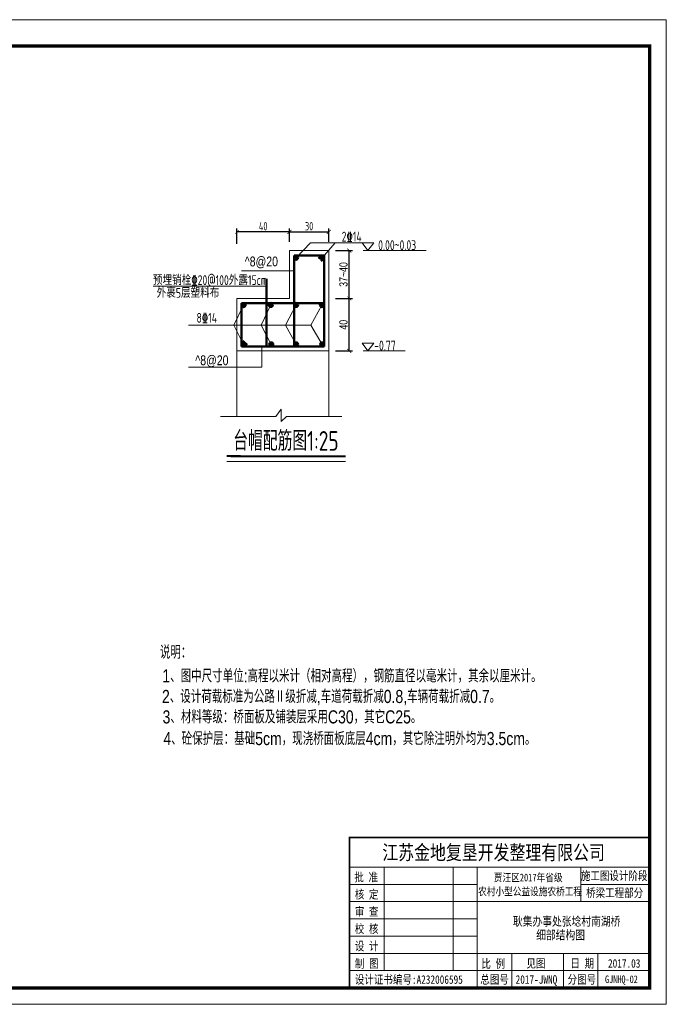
# Model space of a CAD drawing. Header units: inches. Extents: x 112594 to 193184, y 44995 to 116598.
# Tile 79 of 153: x 119109 to 121080, y 94920 to 97921. Entities that reach past the tile are written whole.
import ezdxf

# ---------------------------------------------------------------- set-up
doc = ezdxf.new("R2010")
doc.units = ezdxf.units.IN
doc.header["$MEASUREMENT"] = 0
doc.layers.get('0').update_dxf_attribs({"lineweight": 15})
doc.layers.add('1', color=7, linetype='Continuous')
for name, color, linetype, lineweight in [('BM1', 7, 'Continuous', 15), ('文字', 7, 'Continuous', 20), ('轮廓线', 1, 'Continuous', 40), ('配筋1', 1, 'Continuous', 50)]:
    doc.layers.add(name, color=color, linetype=linetype, lineweight=lineweight)
doc.styles.add('DIM_FONT', font='hztxt_e.shx', dxfattribs={"width": 0.8, "bigfont": 'hztxt.shx'})
doc.styles.add('hz-e', font='hztxt_e.shx', dxfattribs={"width": 0.75, "bigfont": 'hztxt.shx'})
doc.styles.add('HZTXT', font='tssdeng.shx', dxfattribs={"width": 0.75, "bigfont": 'hztxt.shx'})
doc.styles.add('图框', font='SIMFANG.TTF', dxfattribs={"width": 0.8, "height": 4})
doc.dimstyles.new('0.25', dxfattribs={"dimtxt": 25, "dimasz": 12, "dimexe": 10, "dimexo": 20, "dimgap": 5, "dimtad": 1, "dimdec": 0, "dimlfac": 0.25, "dimzin": 0, "dimdsep": 46, "dimtxsty": 'DIM_FONT', "dimblk": 'ARCHTICK', "dimcen": 0.09, "dimclrt": 7, "dimazin": 2, "dimtfac": 1, "dimtdec": 0, "dimtix": 1, "dimtmove": 2, "dimatfit": 3, "dimfxl": 1, "dimtolj": 1, "dimtzin": 0, "dimarcsym": 0})
doc.dimstyles.new('3', dxfattribs={"dimtxt": 25, "dimasz": 12, "dimexe": 10, "dimexo": 30, "dimgap": 5, "dimtad": 1, "dimdec": 0, "dimzin": 0, "dimdsep": 46, "dimtxsty": 'HZTXT', "dimblk": 'ARCHTICK', "dimcen": 0, "dimclrt": 7, "dimazin": 2, "dimtfac": 1, "dimtdec": 0, "dimtix": 1, "dimtmove": 2, "dimatfit": 3, "dimfxl": 250, "dimtolj": 1, "dimtzin": 0, "dimarcsym": 0})

# ---------------------------------------------------------------- blocks, each defined once
blk = doc.blocks.new('_ArchTick')
at = {"color": 0, "linetype": 'ByBlock', "const_width": 0.15}
blk.add_lwpolyline([(-0.5, -0.5), (0.5, 0.5)], dxfattribs=at)
blk = doc.blocks.new('*D30')
at = {"color": 0, "lineweight": -2}
for p, q in [((119931.4, 97243.4), (119931.4, 97284)), ((119931.4, 97274), (120051.4, 97274)), ((120051.4, 97243.4), (120051.4, 97284))]:
    blk.add_line(p, q, dxfattribs=at)
at = {"color": 0, "lineweight": -2, "xscale": 12, "yscale": 12, "zscale": 12, "rotation": 180}
blk.add_blockref('_ArchTick', (119931.4, 97274), dxfattribs=at)
at = {"color": 0, "lineweight": -2, "xscale": 12, "yscale": 12, "zscale": 12}
blk.add_blockref('_ArchTick', (120051.4, 97274), dxfattribs=at)
at = {"color": 7, "insert": (119991.4, 97291.5), "char_height": 25, "attachment_point": 5, "style": 'HZTXT'}
blk.add_mtext('\\A1;30', dxfattribs=at)
blk = doc.blocks.new('*D31')
at = {"color": 0, "lineweight": -2}
for p, q in [((119771.4, 97237.4), (119771.4, 97284)), ((119931.4, 97274), (119771.4, 97274)), ((119931.4, 97243.4), (119931.4, 97284))]:
    blk.add_line(p, q, dxfattribs=at)
at = {"color": 0, "lineweight": -2, "xscale": 12, "yscale": 12, "zscale": 12, "rotation": 180}
blk.add_blockref('_ArchTick', (119771.4, 97274), dxfattribs=at)
at = {"color": 0, "lineweight": -2, "xscale": 12, "yscale": 12, "zscale": 12}
blk.add_blockref('_ArchTick', (119931.4, 97274), dxfattribs=at)
at = {"color": 7, "insert": (119851.4, 97291.5), "char_height": 25, "attachment_point": 5, "style": 'HZTXT'}
blk.add_mtext('\\A1;40', dxfattribs=at)
blk = doc.blocks.new('*D51')
at = {"color": 0, "lineweight": -2}
for p, q in [((120071.4, 97071.4), (120123.7, 97071.4)), ((120113.7, 96911.4), (120113.7, 97071.4)), ((120071.4, 96911.4), (120123.7, 96911.4))]:
    blk.add_line(p, q, dxfattribs=at)
at = {"color": 0, "lineweight": -2, "xscale": 12, "yscale": 12, "zscale": 12}
for p, rotation in [((120113.7, 97071.4), 90), ((120113.7, 96911.4), 270)]:
    blk.add_blockref('_ArchTick', p, dxfattribs=dict(at, rotation=rotation))
at = {"color": 7, "insert": (120096.2, 96991.4), "char_height": 25, "attachment_point": 5, "rotation": 90, "style": 'DIM_FONT'}
blk.add_mtext('\\A1;40', dxfattribs=at)
blk = doc.blocks.new('*D52')
at = {"color": 0, "lineweight": -2}
for p, q in [((120071.4, 97217.4), (120123.7, 97217.4)), ((120113.7, 97071.4), (120113.7, 97217.4)), ((120071.4, 97071.4), (120123.7, 97071.4))]:
    blk.add_line(p, q, dxfattribs=at)
at = {"color": 0, "lineweight": -2, "xscale": 12, "yscale": 12, "zscale": 12}
for p, rotation in [((120113.7, 97217.4), 90), ((120113.7, 97071.4), 270)]:
    blk.add_blockref('_ArchTick', p, dxfattribs=dict(at, rotation=rotation))
at = {"color": 7, "insert": (120096.2, 97144.4), "char_height": 25, "attachment_point": 5, "rotation": 90, "style": 'DIM_FONT'}
blk.add_mtext('\\A1;37~40', dxfattribs=at)
blk = doc.blocks.new('三角形')
at = {"layer": '轮廓线', "color": 0, "lineweight": 20}
for p, q in [((24441.9, 199232.1), (24477.5, 199232.1)), ((24459.3, 199208.6), (24441.9, 199232.1)), ((24477.5, 199232.1), (24459.3, 199208.6))]:
    blk.add_line(p, q, dxfattribs=at)

msp = doc.modelspace()

# ---------------------------------------------------------------- hatches: boundary and pattern name
at = {"layer": '配筋1'}
for points in [[(119957.57949, 97195.54251, 1), (119945.4088, 97195.54251, 1)], [(120037.35645, 97195.54251, 1), (120025.18576, 97195.54251, 1)], [(119797.57949, 97051.2761, 1), (119785.4088, 97051.2761, 1)], [(119880.64608, 97051.39162, 1), (119868.47539, 97051.39162, 1)], [(119957.57949, 97051.39162, 1), (119945.4088, 97051.39162, 1)], [(120036.57737, 97051.05227, 1), (120024.40667, 97051.05227, 1)], [(119797.57949, 96931.49724, 1), (119785.4088, 96931.49724, 1)], [(119881.91077, 96931.49724, 1), (119869.74007, 96931.49724, 1)], [(119957.57949, 96931.49724, 1), (119945.4088, 96931.49724, 1)], [(120037.31992, 96931.49724, 1), (120025.14922, 96931.49724, 1)]]:
    msp.add_hatch(color=256, dxfattribs=at).paths.add_polyline_path(points)

# ---------------------------------------------------------------- linework, layer by layer
for p, q in [((119995.99071, 97240.862), (119951.49415, 97195.54251)), ((119995.99071, 97240.862), (120154.98388, 97240.862)), ((120031.27111, 97195.54251), (120070.56598, 97240.862)), ((119931.4088, 97217.4121), (119931.4088, 97071.4121)), ((120051.4088, 97217.4121), (119931.4088, 97217.4121)), ((120051.4088, 97071.4121), (120051.4088, 97217.4121)), ((119945.4088, 97155.60024), (119785.55295, 97155.60024)), ((119931.4088, 97071.4121), (119771.4088, 97071.4121)), ((119771.4088, 97071.4121), (119771.4088, 96911.4121)), ((120051.4088, 96911.4121), (120051.4088, 97071.4121)), ((119791.49415, 97051.24934), (119762.27941, 96990.09079)), ((119874.56073, 97051.39162), (119845.57666, 96990.09079)), ((119951.49415, 97051.39162), (119919.70404, 96990.09079)), ((119996.36905, 96990.09079), (120030.49202, 97051.05227)), ((119791.49415, 96931.49724), (119762.27941, 96990.09079)), ((119875.82542, 96931.49724), (119845.57666, 96990.09079)), ((119951.49415, 96931.49724), (119919.70404, 96990.09079)), ((119996.36905, 96990.09079), (120031.23457, 96931.49724)), ((119771.4088, 96911.4121), (120051.4088, 96911.4121)), ((119771.4088, 96911.4121), (119771.4088, 96711.4121)), ((119847.48606, 96925.4121), (119847.48606, 96861.9625)), ((120051.4088, 96911.4121), (120051.4088, 96711.4121)), ((119889.80281, 96711.4121), (119906.12801, 96734.43531)), ((119906.12801, 96734.43531), (119906.12801, 96696.38566)), ((119771.4088, 96711.4121), (119721.4088, 96711.4121)), ((119721.4088, 96711.4121), (119889.80281, 96711.4121)), ((119906.12801, 96696.38566), (119922.45321, 96711.4121)), ((119922.45321, 96711.4121), (120091.14676, 96711.4121)), ((119782.07235, 96574.85691), (119740.23679, 96574.85691)), ((119752.69765, 96574.85691), (119971.1677, 96574.85691)), ((119971.1677, 96574.85691), (120102.02457, 96574.85691))]:
    msp.add_line(p, q)
at = {"layer": 'BM1', "linetype": 'Continuous'}
for p, q in [((121079.21862, 97920.76329), (116836.39029, 97920.76329)), ((121079.21862, 97920.76329), (121079.21862, 94920.46023)), ((121079.21862, 94920.46023), (116836.39029, 94920.46023))]:
    msp.add_line(p, q, dxfattribs=at)
at = {"layer": 'BM1', "color": 0, "linetype": 'Continuous'}
for p, q in [((121079.21861, 97890.4572), (121079.21861, 94920.46023)), ((121079.21861, 97890.4572), (121079.21861, 94920.46023)), ((121079.21861, 97890.4572), (121079.21861, 94920.46023)), ((121079.21862, 97890.4572), (121079.21862, 94920.46023)), ((121079.21862, 97890.4572), (121079.21862, 94920.46023)), ((120114.57912, 95428.52836), (121029.22372, 95428.52836)), ((120114.57912, 95428.52836), (120114.57912, 94970.45512)), ((120114.57912, 94970.45512), (120114.57912, 95428.52836)), ((120114.57912, 95338.4156), (121029.22372, 95338.4156)), ((120219.71068, 95023.02091), (120219.71068, 95338.4156)), ((120429.97381, 95338.4156), (120429.97381, 95023.02091)), ((120503.5659, 95338.4156), (120503.5659, 94970.45512)), ((120818.96059, 95233.28403), (120818.96059, 95338.4156)), ((120114.57912, 95285.84981), (120503.5659, 95285.84981)), ((120818.96059, 95285.84981), (121029.22372, 95285.84981)), ((120114.57912, 95233.28403), (121029.22372, 95233.28403)), ((120114.57912, 95180.71825), (120503.5659, 95180.71825)), ((120114.57912, 95128.15247), (120503.5659, 95128.15247)), ((120114.57912, 95075.58669), (121029.22372, 95075.58669)), ((120608.69747, 95075.58669), (120608.69747, 94970.45512)), ((120766.39481, 95075.58669), (120766.39481, 94970.45512)), ((120871.52637, 95075.58669), (120871.52637, 95023.02091)), ((120871.52637, 94970.45512), (120871.52637, 95075.58669)), ((120114.57912, 95023.02091), (121029.22372, 95023.02091))]:
    msp.add_line(p, q, dxfattribs=at)
at = {"layer": 'BM1', "color": 0, "linetype": 'Continuous', "const_width": 9.99898}
msp.add_lwpolyline([(117004.23439, 94970.45512), (117004.23439, 97840.4623), (121029.22372, 97840.4623), (121029.22372, 94970.45512)], close=True, dxfattribs=at)
at = {"layer": 'BM1', "color": 0, "linetype": 'Continuous', "const_width": 5.25658}
msp.add_lwpolyline([(121029.22372, 95428.52836), (120114.57912, 95428.52836), (120114.57912, 94970.45512)], dxfattribs=at)
at = {"layer": '文字', "ltscale": 0.5}
for p, q in [((120347.62558, 97217.4121), (120155.94578, 97217.4121)), ((119861.82793, 97109.22439), (119516.36339, 97109.22439)), ((119996.36905, 96990.09079), (119624.25057, 96990.09079)), ((120284.28995, 96911.4121), (120155.94578, 96911.4121)), ((119847.48606, 96861.9625), (119624.10324, 96861.9625))]:
    msp.add_line(p, q, dxfattribs=at)
at = {"layer": '轮廓线'}
for p, q in [((119782.07235, 96590.44265), (119740.23679, 96590.44265)), ((119752.69765, 96590.44265), (119971.1677, 96590.44265)), ((119971.1677, 96590.44265), (120102.02457, 96590.44265))]:
    msp.add_line(p, q, dxfattribs=at)
at = {"layer": '配筋1'}
for p, q in [((120037.4088, 97201.84615), (119945.4088, 97201.84615)), ((119945.4088, 97201.84615), (119945.4088, 96925.4121)), ((120028.93975, 97201.84615), (120020.41388, 97193.40165)), ((120037.4088, 97192.91341), (120028.2748, 97185.13073)), ((120037.4088, 96925.4121), (120037.4088, 97201.84615)), ((119861.82793, 97071.4121), (119861.82793, 97131.4121)), ((119861.82793, 96925.4121), (119861.82793, 97071.4121)), ((119785.4088, 97057.4121), (119785.4088, 96925.4121)), ((119785.4088, 97057.4121), (120037.4088, 97057.4121)), ((119785.4088, 96933.99751), (119793.81387, 96942.56225)), ((119785.4088, 96925.4121), (120037.4088, 96925.4121)), ((119794.02152, 96925.4121), (119802.1843, 96934.20806))]:
    msp.add_line(p, q, dxfattribs=at)
for centre in [(119951.49415, 97195.54251), (120031.27111, 97195.54251), (119791.49414, 97051.2761), (119874.56073, 97051.39162), (119951.49415, 97051.39162), (120030.49202, 97051.05227), (119791.49415, 96931.49724), (119875.82542, 96931.49724), (119951.49415, 96931.49724), (120031.23457, 96931.49724)]:
    msp.add_circle(centre, 6.08535, dxfattribs=at)

# ---------------------------------------------------------------- block references
at = {"layer": '文字', "ltscale": 0.5}
for p in [(95711.26484, -101991.14012), (95711.26484, -102297.14012)]:
    msp.add_blockref('三角形', p, dxfattribs=at)

# ---------------------------------------------------------------- texts
at = {"style": 'hz-e', "width": 0.8}
for s, p in [('说明：', (119536.46524, 95973.50979)), ('1、图中尺寸单位:高程以米计（相对高程），钢筋直径以毫米计，其余以厘米计。', (119544.09343, 95901.18708)), ('2、设计荷载标准为公路Ⅱ级折减,车道荷载折减0.8,车辆荷载折减0.7。', (119543.0491, 95838.55012)), ('3、材料等级：桥面板及铺装层采用C30，其它C25。', (119544.83175, 95776.29339)), ('4、砼保护层：基础5cm，现浇桥面板底层4cm，其它除注明外均为3.5cm。', (119547.25465, 95710.27088))]:
    msp.add_text(s, height=40, dxfattribs=at).set_placement(p)
at = {"layer": '1', "color": 7, "linetype": 'Continuous', "style": '图框', "width": 0.8}
for s, height, p in [('江苏金地复垦开发整理有限公司 ', 44.4121037, (120214.38669, 95361.01539)), ('批 准', 25.907061, (120129.29858, 95294.74824)), ('贾汪区2017年省级', 23.551873, (120554.27891, 95295.08258)), ('核 定', 25.907061, (120130.62141, 95242.45438)), ('农村小型公益设施农桥工程', 23.5518732, (120506.55637, 95252.47473)), ('审 查', 25.907061, (120130.62141, 95189.88859)), ('校 核', 25.907061, (120130.62141, 95137.32281)), ('设 计', 25.907061, (120130.62141, 95084.75703)), ('制 图', 25.907061, (120130.96238, 95031.46367)), ('比 例', 25.907061, (120516.38271, 95031.18578)), ('见图', 25.907061, (120653.70339, 95032.10798)), ('日 期', 25.907061, (120787.69386, 95032.10798)), ('2017.03', 25.907061, (120902.28519, 95032.10798)), ('设计证书编号:A232006595 ', 25.9070605, (120130.63802, 94982.9849)), ('总图号', 25.907061, (120512.97817, 94983.13832)), ('2017-JWNQ', 25.907061, (120620.72638, 94983.13832)), ('分图号', 25.907061, (120778.98447, 94983.13832))]:
    msp.add_text(s, height=height, dxfattribs=at).set_placement(p)
at = {"layer": '1', "color": 7, "linetype": 'Continuous', "char_height": 25.907061, "width": 215.1817481, "attachment_point": 5, "style": '图框'}
for s, insert in [('施工图设计阶段', (120920.96365, 95310.59902)), ('桥梁工程部分', (120922.48256, 95258.51054))]:
    msp.add_mtext(s, dxfattribs=dict(at, insert=insert))
at = {"layer": 'BM1', "color": 0, "linetype": 'Continuous', "style": '图框', "width": 0.8}
msp.add_text('GJNHQ-02', height=23, dxfattribs=at).set_placement((120893.09014, 94985.35982))
at = {"layer": '文字', "style": 'HZTXT', "width": 0.75}
msp.add_text('2%%13214', height=30, dxfattribs=at).set_placement((120090.67852, 97244.71109))
at = {"layer": '文字', "ltscale": 0.5, "style": 'HZTXT', "width": 0.75}
for s, p in [('0.00~0.03', (120201.80164, 97218.77868)), ('预埋销栓%%13220@100外露15cm', (119515.38666, 97112.12403)), ('外裹5层塑料布', (119526.71616, 97073.30908)), ('8%%13214', (119648.31126, 96997.29485)), ('-0.77', (120189.70773, 96912.77868))]:
    msp.add_text(s, height=30, dxfattribs=at).set_placement(p)
at = {"layer": '文字', "linetype": 'Continuous', "style": '图框', "width": 0.8}
for s, height, p in [('耿集办事处张埝村南湖桥', 27.2755102, (120612.56992, 95159.8456)), ('细部结构图', 27.27551, (120683.26293, 95118.18438))]:
    msp.add_text(s, height=height, dxfattribs=at).set_placement(p)
at = {"layer": '文字', "attachment_point": 1}
for s, insert, char_height, width, style in [('^ 8@20', (119795.29478, 97199.02764), 30, 322.9333333, 'DIM_FONT'), ('^ 8@20', (119644.58096, 96897.92578), 30, 322.9333333, 'DIM_FONT'), ('\\pt533.33;台帽配筋图1:25', (119760.30422, 96667.23192), 60, 661.0096552, 'HZTXT')]:
    msp.add_mtext(s, dxfattribs=dict(at, insert=insert, char_height=char_height, width=width, style=style))

# ---------------------------------------------------------------- dimensions: what is measured, and where the dimension line sits
for base, p2, text, picture, middle in [((119771.4088, 97274.04038), (119771.4088, 97207.4121), '40', '*D31', (119851.4088, 97291.54038)), ((120051.4088, 97274.04038), (120051.4088, 97213.4121), '30', '*D30', (119991.4088, 97291.54038))]:
    dim = msp.add_linear_dim(base=base, p1=(119931.4088, 97213.4121), p2=p2, text=text, dimstyle='3')
    dim.commit()
    dim.dimension.update_dxf_attribs({"geometry": picture, "text_midpoint": middle})
for base, p1, p2, text, picture, middle in [((120113.7007491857, 97217.4120994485), (120051.4087986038, 97071.4120994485), (120051.4087986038, 97217.4120994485), '<>~40', '*D52', (120096.2007491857, 97144.4120994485)), ((120113.70075, 97071.4121), (120051.4088, 96911.4121), (120051.4088, 97071.4121), '40', '*D51', (120096.20075, 96991.4121))]:
    dim = msp.add_linear_dim(base=base, p1=p1, p2=p2, angle=90, text=text, dimstyle='0.25')
    dim.commit()
    dim.dimension.update_dxf_attribs({"geometry": picture, "text_midpoint": middle})

doc.saveas('drawing.dxf')
